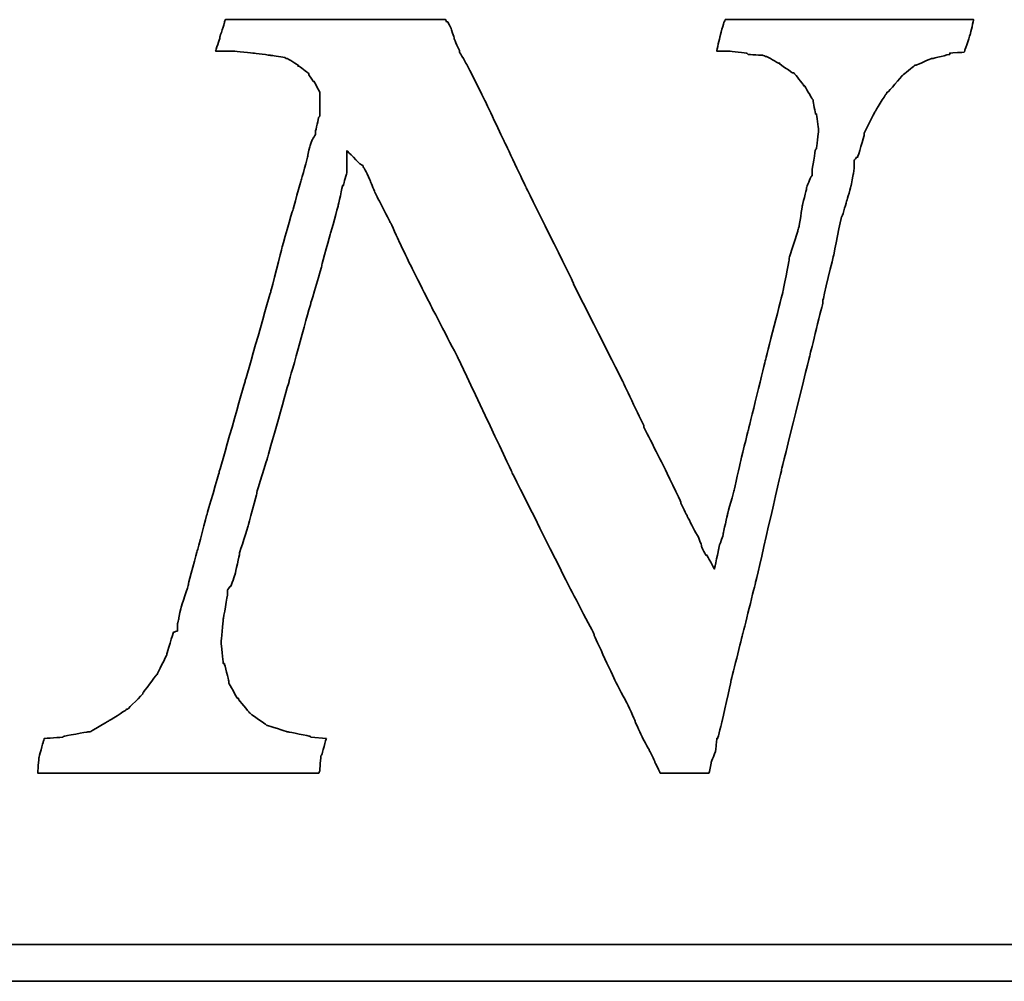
# Model space of a CAD drawing. Header units: millimetres. Extents: x 294 to 528, y 79 to 161.
# Tile 47 of 52: x 478.74 to 480.72, y 103.32 to 105.26. Entities that reach past the tile are written whole.
import ezdxf

# ---------------------------------------------------------------- set-up
doc = ezdxf.new("R2010")
doc.units = ezdxf.units.MM
doc.header["$LTSCALE"] = 0.1
doc.layers.add('DIM', color=4, linetype='CONTINUOUS')
doc.layers.add('layer 1', color=7, linetype='CONTINUOUS')

# ---------------------------------------------------------------- blocks, each defined once
blk = doc.blocks.new('TBI MOTION logo(完整正式版)')
at = {"layer": 'layer 1', "color": 22, "lineweight": 35}
for points, knots in [([(58.92625, -7.91875), (58.92625, -7.91875), (58.58625, -7.89375), (58.58625, -7.89375), (58.58625, -7.89375), (58.58625, -7.89375), (58.56625, -7.87125), (58.56625, -7.87125), (58.56625, -7.87125), (58.56625, -7.87125), (58.08375, -7.77375), (58.08375, -7.77375), (58.08375, -7.77375), (58.08375, -7.77375), (58.06125, -7.77375), (58.06125, -7.77375), (58.06125, -7.77375), (58.06125, -7.77375), (57.62625, -7.63125), (57.62625, -7.63125), (57.62625, -7.63125), (57.62625, -7.63125), (57.60625, -7.63125), (57.60625, -7.63125), (57.60625, -7.63125), (57.60625, -7.63125), (57.58125, -7.60625), (57.58125, -7.60625), (57.58125, -7.60625), (57.58125, -7.60625), (57.26625, -7.38875), (57.26625, -7.38875), (57.26625, -7.38875), (57.26625, -7.38875), (57.24625, -7.36875), (57.24625, -7.36875), (57.24625, -7.36875), (57.24625, -7.36875), (57.22125, -7.34375), (57.22125, -7.34375), (57.22125, -7.34375), (57.22125, -7.34375), (56.98125, -7.05375), (56.98125, -7.05375), (56.98125, -7.05375), (56.98125, -7.05375), (56.98125, -7.02875), (56.98125, -7.02875), (56.98125, -7.02875), (56.98125, -7.02875), (56.95625, -7.02875), (56.95625, -7.02875), (56.95625, -7.02875), (56.95625, -7.02875), (56.76625, -6.69625), (56.76625, -6.69625), (56.76625, -6.69625), (56.76625, -6.69625), (56.76625, -6.67125), (56.76625, -6.67125), (56.76625, -6.67125), (56.76625, -6.67125), (56.76625, -6.64875), (56.76625, -6.64875), (56.76625, -6.64875), (56.76625, -6.64875), (56.67125, -6.26375), (56.67125, -6.26375), (56.67125, -6.26375), (56.67125, -6.26375), (56.64625, -6.26375), (56.64625, -6.26375), (56.64625, -6.26375), (56.64625, -6.26375), (56.64625, -6.23875), (56.64625, -6.23875), (56.64625, -6.23875), (56.64625, -6.23875), (56.59625, -5.80875), (56.59625, -5.80875), (56.59625, -5.80875), (56.59625, -5.80875), (56.59625, -5.78375), (56.59625, -5.78375), (56.59625, -5.78375), (56.59625, -5.78375), (56.64625, -5.30375), (56.64625, -5.30375), (56.64625, -5.30375), (56.64625, -5.30375), (56.64625, -5.27875), (56.64625, -5.27875), (56.64625, -5.27875), (56.64625, -5.27875), (56.74125, -4.72875), (56.74125, -4.72875), (56.74125, -4.72875), (56.74125, -4.72875), (56.74125, -4.67875), (56.74125, -4.67875), (56.74125, -4.67875), (56.74125, -4.67875), (56.74125, -4.63375), (56.74125, -4.63375), (56.74125, -4.63375), (56.74125, -4.63375), (56.79125, -4.55875), (56.79125, -4.55875), (56.79125, -4.55875), (56.79125, -4.55875), (56.81125, -4.55875), (56.81125, -4.55875), (56.81125, -4.55875), (56.81125, -4.55875), (56.91125, -4.27375), (56.91125, -4.27375), (56.91125, -4.27375), (56.91125, -4.27375), (57.00625, -3.83874), (57.00625, -3.83874), (57.00625, -3.83874), (57.00625, -3.83874), (57.00625, -3.81374), (57.00625, -3.81374), (57.00625, -3.81374), (57.00625, -3.81374), (57.19875, -3.21374), (57.19875, -3.21374), (57.19875, -3.21374), (57.19875, -3.21374), (57.38625, -2.49625), (57.38625, -2.49625), (57.38625, -2.49625), (57.38625, -2.49625), (57.38625, -2.47374), (57.38625, -2.47374), (57.38625, -2.47374), (57.38625, -2.47374), (57.62625, -1.70375), (57.62625, -1.70375), (57.62625, -1.70375), (57.62625, -1.70375), (58.10625, 0.00125), (58.10625, 0.00125), (58.10625, 0.00125), (58.10625, 0.00125), (58.58625, 1.72625), (58.58625, 1.72625), (58.58625, 1.72625), (58.58625, 1.72625), (58.82625, 2.54125), (58.82625, 2.54125), (58.82625, 2.54125), (58.82625, 2.54125), (58.82625, 2.56374), (58.82625, 2.56374), (58.82625, 2.56374), (58.82625, 2.56374), (59.02125, 3.26125), (59.02125, 3.26125), (59.02125, 3.26125), (59.02125, 3.26125), (59.18625, 3.86125), (59.18625, 3.86125), (59.18625, 3.86125), (59.18625, 3.86125), (59.28625, 4.31875), (59.28625, 4.31875), (59.28625, 4.31875), (59.28625, 4.31875), (59.30625, 4.31875), (59.30625, 4.31875), (59.30625, 4.31875), (59.30625, 4.31875), (59.30625, 4.34125), (59.30625, 4.34125), (59.30625, 4.34125), (59.30625, 4.34125), (59.38125, 4.60625), (59.38125, 4.60625), (59.38125, 4.60625), (59.38125, 4.60625), (59.38125, 4.65125), (59.38125, 4.65125), (59.38125, 4.65125), (59.38125, 4.65125), (59.38125, 5.08625), (59.38125, 5.08625), (59.38125, 5.08625), (59.38125, 5.08625), (59.66625, 4.79624), (59.66625, 4.79624), (59.66625, 4.79624), (59.66625, 4.79624), (59.74125, 4.75124), (59.74125, 4.75124), (59.74125, 4.75124), (59.74125, 4.75124), (59.74125, 4.72624), (59.74125, 4.72624), (59.74125, 4.72624), (59.74125, 4.72624), (59.76125, 4.70124), (59.76125, 4.70124), (59.76125, 4.70124), (59.76125, 4.70124), (59.81125, 4.60625), (59.81125, 4.60625), (59.81125, 4.60625), (59.81125, 4.60625), (59.90625, 4.41125), (59.90625, 4.41125), (59.90625, 4.41125), (59.90625, 4.41125), (59.90625, 4.39125), (59.90625, 4.39125), (59.90625, 4.39125), (59.90625, 4.39125), (60.00375, 4.15124), (60.00375, 4.15124), (60.00375, 4.15124), (60.00375, 4.15124), (60.14625, 3.88374), (60.14625, 3.88374), (60.14625, 3.88374), (60.14625, 3.88374), (60.34125, 3.50124), (60.34125, 3.50124), (60.34125, 3.50124), (60.34125, 3.50124), (60.53125, 3.09125), (60.53125, 3.09125), (60.53125, 3.09125), (60.53125, 3.09125), (60.74625, 2.63625), (60.74625, 2.63625), (60.74625, 2.63625), (60.74625, 2.63625), (61.25125, 1.63124), (61.25125, 1.63124), (61.25125, 1.63124), (61.25125, 1.63124), (61.85125, 0.47625), (61.85125, 0.47625), (61.85125, 0.47625), (61.85125, 0.47625), (63.02625, -2.01874), (63.02625, -2.01874), (63.02625, -2.01874), (63.02625, -2.01874), (64.27625, -4.51374), (64.27625, -4.51374), (64.27625, -4.51374), (64.27625, -4.51374), (64.85125, -5.61375), (64.85125, -5.61375), (64.85125, -5.61375), (64.85125, -5.61375), (64.85125, -5.64125), (64.85125, -5.64125), (64.85125, -5.64125), (64.85125, -5.64125), (65.32875, -6.67125), (65.32875, -6.67125), (65.32875, -6.67125), (65.32875, -6.67125), (65.57125, -7.12875), (65.57125, -7.12875), (65.57125, -7.12875), (65.57125, -7.12875), (65.76125, -7.53625), (65.76125, -7.53625), (65.76125, -7.53625), (65.76125, -7.53625), (65.76125, -7.55625), (65.76125, -7.55625), (65.76125, -7.55625), (65.76125, -7.55625), (65.90375, -7.87125), (65.90375, -7.87125), (65.90375, -7.87125), (65.90375, -7.87125), (66.07125, -8.18125), (66.07125, -8.18125), (66.07125, -8.18125), (66.07125, -8.18125), (66.19125, -8.42375), (66.19125, -8.42375), (66.19125, -8.42375), (66.19125, -8.42375), (66.19125, -8.44375), (66.19125, -8.44375), (66.19125, -8.44375), (66.19125, -8.44375), (66.29125, -8.63875), (66.29125, -8.63875), (66.29125, -8.63875), (66.29125, -8.63875), (66.31125, -8.68625), (66.31125, -8.68625), (66.31125, -8.68625), (66.31125, -8.68625), (66.38375, -8.68625), (66.38375, -8.68625), (66.38375, -8.68625), (66.38375, -8.68625), (66.84125, -8.68625), (66.84125, -8.68625), (66.84125, -8.68625), (66.84125, -8.68625), (67.29625, -8.68625), (67.29625, -8.68625), (67.29625, -8.68625), (67.29625, -8.68625), (67.36625, -8.68625), (67.36625, -8.68625), (67.36625, -8.68625), (67.36625, -8.68625), (67.39125, -8.68625), (67.39125, -8.68625), (67.39125, -8.68625), (67.39125, -8.68625), (67.44125, -8.46875), (67.44125, -8.46875), (67.44125, -8.46875), (67.44125, -8.46875), (67.44125, -8.44375), (67.44125, -8.44375), (67.44125, -8.44375), (67.44125, -8.44375), (67.53625, -8.20375), (67.53625, -8.20375), (67.53625, -8.20375), (67.53625, -8.20375), (67.56125, -7.94375), (67.56125, -7.94375), (67.56125, -7.94375), (67.56125, -7.94375), (67.56125, -7.91875), (67.56125, -7.91875), (67.56125, -7.91875), (67.56125, -7.91875), (67.58625, -7.91875), (67.58625, -7.91875), (67.58625, -7.91875), (67.58625, -7.91875), (67.68125, -7.53625), (67.68125, -7.53625), (67.68125, -7.53625), (67.68125, -7.53625), (67.87375, -6.67125), (67.87375, -6.67125), (67.87375, -6.67125), (67.87375, -6.67125), (68.13625, -5.61375), (68.13625, -5.61375), (68.13625, -5.61375), (68.13625, -5.61375), (68.42375, -4.46374), (68.42375, -4.46374), (68.42375, -4.46374), (68.42375, -4.46374), (68.99875, -1.96874), (68.99875, -1.96874), (68.99875, -1.96874), (68.99875, -1.96874), (69.62625, 0.57625), (69.62625, 0.57625), (69.62625, 0.57625), (69.62625, 0.57625), (69.91125, 1.72625), (69.91125, 1.72625), (69.91125, 1.72625), (69.91125, 1.72625), (69.91125, 1.77625), (69.91125, 1.77625), (69.91125, 1.77625), (69.91125, 1.77625), (70.15125, 2.78124), (70.15125, 2.78124), (70.15125, 2.78124), (70.15125, 2.78124), (70.32125, 3.62125), (70.32125, 3.62125), (70.32125, 3.62125), (70.32125, 3.62125), (70.34125, 3.64625), (70.34125, 3.64625), (70.34125, 3.64625), (70.34125, 3.64625), (70.44125, 3.98125), (70.44125, 3.98125), (70.44125, 3.98125), (70.44125, 3.98125), (70.53625, 4.31875), (70.53625, 4.31875), (70.53625, 4.31875), (70.53625, 4.31875), (70.58125, 4.55875), (70.58125, 4.55875), (70.58125, 4.55875), (70.58125, 4.55875), (70.60625, 4.72624), (70.60625, 4.72624), (70.60625, 4.72624), (70.60625, 4.72624), (70.60625, 4.79624), (70.60625, 4.79624), (70.60625, 4.79624), (70.60625, 4.79624), (70.60625, 4.87125), (70.60625, 4.87125), (70.60625, 4.87125), (70.60625, 4.87125), (70.65625, 4.94125), (70.65625, 4.94125), (70.65625, 4.94125), (70.65625, 4.94125), (70.68125, 4.94125), (70.68125, 4.94125), (70.68125, 4.94125), (70.68125, 4.94125), (70.82125, 5.42125), (70.82125, 5.42125), (70.82125, 5.42125), (70.82125, 5.42125), (70.82125, 5.44625), (70.82125, 5.44625), (70.82125, 5.44625), (70.82125, 5.44625), (70.82125, 5.47125), (70.82125, 5.47125), (70.82125, 5.47125), (70.82125, 5.47125), (71.06125, 5.94625), (71.06125, 5.94625), (71.06125, 5.94625), (71.06125, 5.94625), (71.30125, 6.33124), (71.30125, 6.33124), (71.30125, 6.33124), (71.30125, 6.33124), (71.32625, 6.35625), (71.32625, 6.35625), (71.32625, 6.35625), (71.32625, 6.35625), (71.32625, 6.38124), (71.32625, 6.38124), (71.32625, 6.38124), (71.32625, 6.38124), (71.35125, 6.38124), (71.35125, 6.38124), (71.35125, 6.38124), (71.35125, 6.38124), (71.66125, 6.74125), (71.66125, 6.74125), (71.66125, 6.74125), (71.66125, 6.74125), (71.68625, 6.76625), (71.68625, 6.76625), (71.68625, 6.76625), (71.68625, 6.76625), (71.92625, 6.95624), (71.92625, 6.95624), (71.92625, 6.95624), (71.92625, 6.95624), (71.95125, 6.98125), (71.95125, 6.98125), (71.95125, 6.98125), (71.95125, 6.98125), (71.97625, 6.98125), (71.97625, 6.98125), (71.97625, 6.98125), (71.97625, 6.98125), (72.31125, 7.12624), (72.31125, 7.12624), (72.31125, 7.12624), (72.31125, 7.12624), (72.33375, 7.12624), (72.33375, 7.12624), (72.33375, 7.12624), (72.33375, 7.12624), (72.71625, 7.21875), (72.71625, 7.21875), (72.71625, 7.21875), (72.71625, 7.21875), (72.71625, 7.24624), (72.71625, 7.24624), (72.71625, 7.24624), (72.71625, 7.24624), (72.74125, 7.24624), (72.74125, 7.24624), (72.74125, 7.24624), (72.74125, 7.24624), (73.03124, 7.26624), (73.03124, 7.26624), (73.03124, 7.26624), (73.03124, 7.26624), (73.05375, 7.29125), (73.05375, 7.29125), (73.05375, 7.29125), (73.05375, 7.29125), (73.05375, 7.31625), (73.05375, 7.31625), (73.05375, 7.31625), (73.05375, 7.31625), (73.17625, 7.67625), (73.17625, 7.67625), (73.17625, 7.67625), (73.17625, 7.67625), (73.24625, 7.98625), (73.24625, 7.98625), (73.24625, 7.98625), (73.24625, 7.98625), (73.19625, 7.98625), (73.19625, 7.98625), (73.19625, 7.98625), (73.19625, 7.98625), (72.93625, 7.98625), (72.93625, 7.98625), (72.93625, 7.98625), (72.93625, 7.98625), (72.55125, 7.98625), (72.55125, 7.98625), (72.55125, 7.98625), (72.55125, 7.98625), (72.09625, 7.98625), (72.09625, 7.98625), (72.09625, 7.98625), (72.09625, 7.98625), (71.64125, 7.98625), (71.64125, 7.98625), (71.64125, 7.98625), (71.64125, 7.98625), (70.53625, 7.98625), (70.53625, 7.98625), (70.53625, 7.98625), (70.53625, 7.98625), (69.47875, 7.98625), (69.47875, 7.98625), (69.47875, 7.98625), (69.47875, 7.98625), (68.95125, 7.98625), (68.95125, 7.98625), (68.95125, 7.98625), (68.95125, 7.98625), (68.52125, 7.98625), (68.52125, 7.98625), (68.52125, 7.98625), (68.52125, 7.98625), (68.13625, 7.98625), (68.13625, 7.98625), (68.13625, 7.98625), (68.13625, 7.98625), (67.87375, 7.98625), (67.87375, 7.98625), (67.87375, 7.98625), (67.87375, 7.98625), (67.75125, 7.98625), (67.75125, 7.98625), (67.75125, 7.98625), (67.75125, 7.98625), (67.72625, 7.94125), (67.72625, 7.94125), (67.72625, 7.94125), (67.72625, 7.94125), (67.63125, 7.60625), (67.63125, 7.60625), (67.63125, 7.60625), (67.63125, 7.60625), (67.56125, 7.29125), (67.56125, 7.29125), (67.56125, 7.29125), (67.56125, 7.29125), (67.72625, 7.29125), (67.72625, 7.29125), (67.72625, 7.29125), (67.72625, 7.29125), (67.82625, 7.29125), (67.82625, 7.29125), (67.82625, 7.29125), (67.82625, 7.29125), (67.84625, 7.29125), (67.84625, 7.29125), (67.84625, 7.29125), (67.84625, 7.29125), (68.23125, 7.24624), (68.23125, 7.24624), (68.23125, 7.24624), (68.23125, 7.24624), (68.25875, 7.21875), (68.25875, 7.21875), (68.25875, 7.21875), (68.25875, 7.21875), (68.59125, 7.19624), (68.59125, 7.19624), (68.59125, 7.19624), (68.59125, 7.19624), (68.64125, 7.17125), (68.64125, 7.17125), (68.64125, 7.17125), (68.64125, 7.17125), (68.66625, 7.17125), (68.66625, 7.17125), (68.66625, 7.17125), (68.66625, 7.17125), (68.92625, 7.02624), (68.92625, 7.02624), (68.92625, 7.02624), (68.92625, 7.02624), (68.95125, 7.02624), (68.95125, 7.02624), (68.95125, 7.02624), (68.95125, 7.02624), (68.95125, 7.00624), (68.95125, 7.00624), (68.95125, 7.00624), (68.95125, 7.00624), (69.23875, 6.81125), (69.23875, 6.81125), (69.23875, 6.81125), (69.23875, 6.81125), (69.26625, 6.81125), (69.26625, 6.81125), (69.26625, 6.81125), (69.26625, 6.81125), (69.28625, 6.78625), (69.28625, 6.78625), (69.28625, 6.78625), (69.28625, 6.78625), (69.47875, 6.54875), (69.47875, 6.54875), (69.47875, 6.54875), (69.47875, 6.54875), (69.47875, 6.52375), (69.47875, 6.52375), (69.47875, 6.52375), (69.47875, 6.52375), (69.50625, 6.52375), (69.50625, 6.52375), (69.50625, 6.52375), (69.50625, 6.52375), (69.67125, 6.23625), (69.67125, 6.23625), (69.67125, 6.23625), (69.67125, 6.23625), (69.69375, 6.21125), (69.69375, 6.21125), (69.69375, 6.21125), (69.69375, 6.21125), (69.69375, 6.18625), (69.69375, 6.18625), (69.69375, 6.18625), (69.69375, 6.18625), (69.74625, 5.89875), (69.74625, 5.89875), (69.74625, 5.89875), (69.74625, 5.89875), (69.76625, 5.89875), (69.76625, 5.89875), (69.76625, 5.89875), (69.76625, 5.89875), (69.81375, 5.56625), (69.81375, 5.56625), (69.81375, 5.56625), (69.81375, 5.56625), (69.81375, 5.54125), (69.81375, 5.54125), (69.81375, 5.54125), (69.81375, 5.54125), (69.81375, 5.51625), (69.81375, 5.51625), (69.81375, 5.51625), (69.81375, 5.51625), (69.76625, 5.13125), (69.76625, 5.13125), (69.76625, 5.13125), (69.76625, 5.13125), (69.74625, 5.10874), (69.74625, 5.10874), (69.74625, 5.10874), (69.74625, 5.10874), (69.67125, 4.65125), (69.67125, 4.65125), (69.67125, 4.65125), (69.67125, 4.65125), (69.67125, 4.55875), (69.67125, 4.55875), (69.67125, 4.55875), (69.67125, 4.55875), (69.67125, 4.53125), (69.67125, 4.53125), (69.67125, 4.53125), (69.67125, 4.53125), (69.64625, 4.50874), (69.64625, 4.50874), (69.64625, 4.50874), (69.64625, 4.50874), (69.55125, 4.27125), (69.55125, 4.27125), (69.55125, 4.27125), (69.55125, 4.27125), (69.55125, 4.24625), (69.55125, 4.24625), (69.55125, 4.24625), (69.55125, 4.24625), (69.45375, 3.86125), (69.45375, 3.86125), (69.45375, 3.86125), (69.45375, 3.86125), (69.38625, 3.40624), (69.38625, 3.40624), (69.38625, 3.40624), (69.38625, 3.40624), (69.35875, 3.33125), (69.35875, 3.33125), (69.35875, 3.33125), (69.35875, 3.33125), (69.35875, 3.30875), (69.35875, 3.30875), (69.35875, 3.30875), (69.35875, 3.30875), (69.16625, 2.71125), (69.16625, 2.71125), (69.16625, 2.71125), (69.16625, 2.71125), (69.16625, 2.66375), (69.16625, 2.66375), (69.16625, 2.66375), (69.16625, 2.66375), (69.02625, 1.96374), (69.02625, 1.96374), (69.02625, 1.96374), (69.02625, 1.96374), (68.64125, 0.45624), (68.64125, 0.45624), (68.64125, 0.45624), (68.64125, 0.45624), (68.25875, -1.10625), (68.25875, -1.10625), (68.25875, -1.10625), (68.25875, -1.10625), (68.08625, -1.80125), (68.08625, -1.80125), (68.08625, -1.80125), (68.08625, -1.80125), (67.94625, -2.42625), (67.94625, -2.42625), (67.94625, -2.42625), (67.94625, -2.42625), (67.80125, -2.95375), (67.80125, -2.95375), (67.80125, -2.95375), (67.80125, -2.95375), (67.70625, -3.38375), (67.70625, -3.38375), (67.70625, -3.38375), (67.70625, -3.38375), (67.70625, -3.40875), (67.70625, -3.40875), (67.70625, -3.40875), (67.70625, -3.40875), (67.63125, -3.62375), (67.63125, -3.62375), (67.63125, -3.62375), (67.63125, -3.62375), (67.60625, -3.72125), (67.60625, -3.72125), (67.60625, -3.72125), (67.60625, -3.72125), (67.51125, -4.17375), (67.51125, -4.17375), (67.51125, -4.17375), (67.51125, -4.17375), (67.34625, -3.86374), (67.34625, -3.86374), (67.34625, -3.86374), (67.34625, -3.86374), (67.32125, -3.86374), (67.32125, -3.86374), (67.32125, -3.86374), (67.32125, -3.86374), (67.27125, -3.76874), (67.27125, -3.76874), (67.27125, -3.76874), (67.27125, -3.76874), (67.22625, -3.67374), (67.22625, -3.67374), (67.22625, -3.67374), (67.22625, -3.67374), (67.22625, -3.64875), (67.22625, -3.64875), (67.22625, -3.64875), (67.22625, -3.64875), (67.15125, -3.45375), (67.15125, -3.45375), (67.15125, -3.45375), (67.15125, -3.45375), (67.05625, -3.28875), (67.05625, -3.28875), (67.05625, -3.28875), (67.05625, -3.28875), (66.91125, -3.00125), (66.91125, -3.00125), (66.91125, -3.00125), (66.91125, -3.00125), (66.77125, -2.71375), (66.77125, -2.71375), (66.77125, -2.71375), (66.77125, -2.71375), (66.77125, -2.68875), (66.77125, -2.68875), (66.77125, -2.68875), (66.77125, -2.68875), (66.41125, -1.94374), (66.41125, -1.94374), (66.41125, -1.94374), (66.41125, -1.94374), (65.95125, -1.03375), (65.95125, -1.03375), (65.95125, -1.03375), (65.95125, -1.03375), (65.95125, -1.00875), (65.95125, -1.00875), (65.95125, -1.00875), (65.95125, -1.00875), (65.49625, -0.04874), (65.49625, -0.04874), (65.49625, -0.04874), (65.49625, -0.04874), (64.39375, 2.13624), (64.39375, 2.13624), (64.39375, 2.13624), (64.39375, 2.13624), (64.39375, 2.15624), (64.39375, 2.15624), (64.39375, 2.15624), (64.39375, 2.15624), (63.33625, 4.29125), (63.33625, 4.29125), (63.33625, 4.29125), (63.33625, 4.29125), (62.85625, 5.30125), (62.85625, 5.30125), (62.85625, 5.30125), (62.85625, 5.30125), (62.42625, 6.21125), (62.42625, 6.21125), (62.42625, 6.21125), (62.42625, 6.21125), (62.04125, 6.98125), (62.04125, 6.98125), (62.04125, 6.98125), (62.04125, 6.98125), (61.87375, 7.26624), (61.87375, 7.26624), (61.87375, 7.26624), (61.87375, 7.26624), (61.87375, 7.29125), (61.87375, 7.29125), (61.87375, 7.29125), (61.87375, 7.29125), (61.75625, 7.55625), (61.75625, 7.55625), (61.75625, 7.55625), (61.75625, 7.55625), (61.75625, 7.58124), (61.75625, 7.58124), (61.75625, 7.58124), (61.75625, 7.58124), (61.68375, 7.79375), (61.68375, 7.79375), (61.68375, 7.79375), (61.68375, 7.79375), (61.61125, 7.94125), (61.61125, 7.94125), (61.61125, 7.94125), (61.61125, 7.94125), (61.58625, 7.94125), (61.58625, 7.94125), (61.58625, 7.94125), (61.58625, 7.94125), (61.56375, 7.98625), (61.56375, 7.98625), (61.56375, 7.98625), (61.56375, 7.98625), (61.41875, 7.98625), (61.41875, 7.98625), (61.41875, 7.98625), (61.41875, 7.98625), (61.18125, 7.98625), (61.18125, 7.98625), (61.18125, 7.98625), (61.18125, 7.98625), (60.84125, 7.98625), (60.84125, 7.98625), (60.84125, 7.98625), (60.84125, 7.98625), (60.02625, 7.98625), (60.02625, 7.98625), (60.02625, 7.98625), (60.02625, 7.98625), (59.11625, 7.98625), (59.11625, 7.98625), (59.11625, 7.98625), (59.11625, 7.98625), (58.15625, 7.98625), (58.15625, 7.98625), (58.15625, 7.98625), (58.15625, 7.98625), (57.34125, 7.98625), (57.34125, 7.98625), (57.34125, 7.98625), (57.34125, 7.98625), (57.00625, 7.98625), (57.00625, 7.98625), (57.00625, 7.98625), (57.00625, 7.98625), (56.76625, 7.98625), (56.76625, 7.98625), (56.76625, 7.98625), (56.76625, 7.98625), (56.69125, 7.98625), (56.69125, 7.98625), (56.69125, 7.98625), (56.69125, 7.98625), (56.67125, 7.94125), (56.67125, 7.94125), (56.67125, 7.94125), (56.67125, 7.94125), (56.67125, 7.91625), (56.67125, 7.91625), (56.67125, 7.91625), (56.67125, 7.91625), (56.57125, 7.60625), (56.57125, 7.60625), (56.57125, 7.60625), (56.57125, 7.60625), (56.57125, 7.58124), (56.57125, 7.58124), (56.57125, 7.58124), (56.57125, 7.58124), (56.47625, 7.29125), (56.47625, 7.29125), (56.47625, 7.29125), (56.47625, 7.29125), (56.57125, 7.29125), (56.57125, 7.29125), (56.57125, 7.29125), (56.57125, 7.29125), (56.76625, 7.29125), (56.76625, 7.29125), (56.76625, 7.29125), (56.76625, 7.29125), (56.86125, 7.29125), (56.86125, 7.29125), (56.86125, 7.29125), (56.86125, 7.29125), (56.88625, 7.29125), (56.88625, 7.29125), (56.88625, 7.29125), (56.88625, 7.29125), (57.31625, 7.24624), (57.31625, 7.24624), (57.31625, 7.24624), (57.31625, 7.24624), (57.70125, 7.19624), (57.70125, 7.19624), (57.70125, 7.19624), (57.70125, 7.19624), (57.72625, 7.19624), (57.72625, 7.19624), (57.72625, 7.19624), (57.72625, 7.19624), (58.01125, 7.14624), (58.01125, 7.14624), (58.01125, 7.14624), (58.01125, 7.14624), (58.03625, 7.12624), (58.03625, 7.12624), (58.03625, 7.12624), (58.03625, 7.12624), (58.06125, 7.12624), (58.06125, 7.12624), (58.06125, 7.12624), (58.06125, 7.12624), (58.30125, 6.98125), (58.30125, 6.98125), (58.30125, 6.98125), (58.30125, 6.98125), (58.30125, 6.95624), (58.30125, 6.95624), (58.30125, 6.95624), (58.30125, 6.95624), (58.32375, 6.95624), (58.32375, 6.95624), (58.32375, 6.95624), (58.32375, 6.95624), (58.51625, 6.81125), (58.51625, 6.81125), (58.51625, 6.81125), (58.51625, 6.81125), (58.54125, 6.78625), (58.54125, 6.78625), (58.54125, 6.78625), (58.54125, 6.78625), (58.54125, 6.76625), (58.54125, 6.76625), (58.54125, 6.76625), (58.54125, 6.76625), (58.63625, 6.62124), (58.63625, 6.62124), (58.63625, 6.62124), (58.63625, 6.62124), (58.65875, 6.62124), (58.65875, 6.62124), (58.65875, 6.62124), (58.65875, 6.62124), (58.75625, 6.42625), (58.75625, 6.42625), (58.75625, 6.42625), (58.75625, 6.42625), (58.77875, 6.38124), (58.77875, 6.38124), (58.77875, 6.38124), (58.77875, 6.38124), (58.77875, 6.33124), (58.77875, 6.33124), (58.77875, 6.33124), (58.77875, 6.33124), (58.77875, 6.09125), (58.77875, 6.09125), (58.77875, 6.09125), (58.77875, 6.09125), (58.77875, 5.85125), (58.77875, 5.85125), (58.77875, 5.85125), (58.77875, 5.85125), (58.75625, 5.82625), (58.75625, 5.82625), (58.75625, 5.82625), (58.75625, 5.82625), (58.68625, 5.51625), (58.68625, 5.51625), (58.68625, 5.51625), (58.68625, 5.51625), (58.68625, 5.47125), (58.68625, 5.47125), (58.68625, 5.47125), (58.68625, 5.47125), (58.68625, 5.44625), (58.68625, 5.44625), (58.68625, 5.44625), (58.68625, 5.44625), (58.65875, 5.39625), (58.65875, 5.39625), (58.65875, 5.39625), (58.65875, 5.39625), (58.61125, 5.32624), (58.61125, 5.32624), (58.61125, 5.32624), (58.61125, 5.32624), (58.56625, 5.20375), (58.56625, 5.20375), (58.56625, 5.20375), (58.56625, 5.20375), (58.51625, 4.99125), (58.51625, 4.99125), (58.51625, 4.99125), (58.51625, 4.99125), (58.51625, 4.96625), (58.51625, 4.96625), (58.51625, 4.96625), (58.51625, 4.96625), (58.37125, 4.43625), (58.37125, 4.43625), (58.37125, 4.43625), (58.37125, 4.43625), (58.18125, 3.76625), (58.18125, 3.76625), (58.18125, 3.76625), (58.18125, 3.76625), (57.94125, 2.92624), (57.94125, 2.92624), (57.94125, 2.92624), (57.94125, 2.92624), (57.70125, 1.98874), (57.70125, 1.98874), (57.70125, 1.98874), (57.70125, 1.98874), (57.12625, -0.02374), (57.12625, -0.02374), (57.12625, -0.02374), (57.12625, -0.02374), (56.55125, -2.03875), (56.55125, -2.03875), (56.55125, -2.03875), (56.55125, -2.03875), (56.28625, -2.95375), (56.28625, -2.95375), (56.28625, -2.95375), (56.28625, -2.95375), (56.07125, -3.76874), (56.07125, -3.76874), (56.07125, -3.76874), (56.07125, -3.76874), (55.87625, -4.48874), (55.87625, -4.48874), (55.87625, -4.48874), (55.87625, -4.48874), (55.87625, -4.51374), (55.87625, -4.51374), (55.87625, -4.51374), (55.87625, -4.51374), (55.71125, -5.01625), (55.71125, -5.01625), (55.71125, -5.01625), (55.71125, -5.01625), (55.66125, -5.25375), (55.66125, -5.25375), (55.66125, -5.25375), (55.66125, -5.25375), (55.66125, -5.27875), (55.66125, -5.27875), (55.66125, -5.27875), (55.66125, -5.27875), (55.63625, -5.37375), (55.63625, -5.37375), (55.63625, -5.37375), (55.63625, -5.37375), (55.63625, -5.42375), (55.63625, -5.42375), (55.63625, -5.42375), (55.63625, -5.42375), (55.63625, -5.54125), (55.63625, -5.54125), (55.63625, -5.54125), (55.63625, -5.54125), (55.54125, -5.56875), (55.54125, -5.56875), (55.54125, -5.56875), (55.54125, -5.56875), (55.39625, -6.04875), (55.39625, -6.04875), (55.39625, -6.04875), (55.39625, -6.04875), (55.39625, -6.06875), (55.39625, -6.06875), (55.39625, -6.06875), (55.39625, -6.06875), (55.18125, -6.50375), (55.18125, -6.50375), (55.18125, -6.50375), (55.18125, -6.50375), (55.15625, -6.52875), (55.15625, -6.52875), (55.15625, -6.52875), (55.15625, -6.52875), (54.86875, -6.91125), (54.86875, -6.91125), (54.86875, -6.91125), (54.86875, -6.91125), (54.86875, -6.93375), (54.86875, -6.93375), (54.86875, -6.93375), (54.86875, -6.93375), (54.53125, -7.26875), (54.53125, -7.26875), (54.53125, -7.26875), (54.53125, -7.26875), (54.51125, -7.26875), (54.51125, -7.26875), (54.51125, -7.26875), (54.51125, -7.26875), (54.48625, -7.29625), (54.48625, -7.29625), (54.48625, -7.29625), (54.48625, -7.29625), (54.10375, -7.53625), (54.10375, -7.53625), (54.10375, -7.53625), (54.10375, -7.53625), (53.69625, -7.77375), (53.69625, -7.77375), (53.69625, -7.77375), (53.69625, -7.77375), (53.67125, -7.77375), (53.67125, -7.77375), (53.67125, -7.77375), (53.67125, -7.77375), (53.64625, -7.77375), (53.64625, -7.77375), (53.64625, -7.77375), (53.64625, -7.77375), (53.11625, -7.87125), (53.11625, -7.87125), (53.11625, -7.87125), (53.11625, -7.87125), (53.09625, -7.89375), (53.09625, -7.89375), (53.09625, -7.89375), (53.09625, -7.89375), (52.68625, -7.91875), (52.68625, -7.91875), (52.68625, -7.91875), (52.68625, -7.91875), (52.66125, -7.99125), (52.66125, -7.99125), (52.66125, -7.99125), (52.66125, -7.99125), (52.56625, -8.34875), (52.56625, -8.34875), (52.56625, -8.34875), (52.56625, -8.34875), (52.54125, -8.68625), (52.54125, -8.68625), (52.54125, -8.68625), (52.54125, -8.68625), (52.58875, -8.68625), (52.58875, -8.68625), (52.58875, -8.68625), (52.58875, -8.68625), (52.87625, -8.68625), (52.87625, -8.68625), (52.87625, -8.68625), (52.87625, -8.68625), (53.33625, -8.68625), (53.33625, -8.68625), (53.33625, -8.68625), (53.33625, -8.68625), (53.79125, -8.68625), (53.79125, -8.68625), (53.79125, -8.68625), (53.79125, -8.68625), (54.36625, -8.68625), (54.36625, -8.68625), (54.36625, -8.68625), (54.36625, -8.68625), (55.59125, -8.68625), (55.59125, -8.68625), (55.59125, -8.68625), (55.59125, -8.68625), (56.76625, -8.68625), (56.76625, -8.68625), (56.76625, -8.68625), (56.76625, -8.68625), (57.34125, -8.68625), (57.34125, -8.68625), (57.34125, -8.68625), (57.34125, -8.68625), (57.82125, -8.68625), (57.82125, -8.68625), (57.82125, -8.68625), (57.82125, -8.68625), (58.25125, -8.68625), (58.25125, -8.68625), (58.25125, -8.68625), (58.25125, -8.68625), (58.58625, -8.68625), (58.58625, -8.68625), (58.58625, -8.68625), (58.58625, -8.68625), (58.75625, -8.68625), (58.75625, -8.68625), (58.75625, -8.68625), (58.75625, -8.68625), (58.77875, -8.63875), (58.77875, -8.63875), (58.77875, -8.63875), (58.77875, -8.63875), (58.80625, -8.30375), (58.80625, -8.30375), (58.80625, -8.30375), (58.80625, -8.30375), (58.82625, -8.27875), (58.82625, -8.27875), (58.82625, -8.27875), (58.82625, -8.27875), (58.92625, -7.91875), (58.92625, -7.91875)], [0, 0, 0, 0, 0.003125, 0.003125, 0.003125, 0.00312501, 0.00625, 0.00625, 0.00625, 0.00625001, 0.009375, 0.009375, 0.009375, 0.00937501, 0.0125, 0.0125, 0.0125, 0.01250001, 0.015625, 0.015625, 0.015625, 0.01562501, 0.01875, 0.01875, 0.01875, 0.01875001, 0.021875, 0.021875, 0.021875, 0.02187501, 0.025, 0.025, 0.025, 0.02500001, 0.028125, 0.028125, 0.028125, 0.02812501, 0.03125, 0.03125, 0.03125, 0.03125001, 0.034375, 0.034375, 0.034375, 0.03437501, 0.0375, 0.0375, 0.0375, 0.03750001, 0.040625, 0.040625, 0.040625, 0.04062501, 0.04375, 0.04375, 0.04375, 0.04375001, 0.046875, 0.046875, 0.046875, 0.04687501, 0.05, 0.05, 0.05, 0.05000001, 0.053125, 0.053125, 0.053125, 0.05312501, 0.05625, 0.05625, 0.05625, 0.05625001, 0.059375, 0.059375, 0.059375, 0.05937501, 0.0625, 0.0625, 0.0625, 0.06250001, 0.065625, 0.065625, 0.065625, 0.06562501, 0.06875, 0.06875, 0.06875, 0.06875001, 0.071875, 0.071875, 0.071875, 0.07187501, 0.075, 0.075, 0.075, 0.07500001, 0.078125, 0.078125, 0.078125, 0.07812501, 0.08125, 0.08125, 0.08125, 0.08125001, 0.084375, 0.084375, 0.084375, 0.08437501, 0.0875, 0.0875, 0.0875, 0.08750001, 0.090625, 0.090625, 0.090625, 0.09062501, 0.09375, 0.09375, 0.09375, 0.09375001, 0.096875, 0.096875, 0.096875, 0.09687501, 0.1, 0.1, 0.1, 0.10000001, 0.103125, 0.103125, 0.103125, 0.10312501, 0.10625, 0.10625, 0.10625, 0.10625001, 0.109375, 0.109375, 0.109375, 0.10937501, 0.1125, 0.1125, 0.1125, 0.11250001, 0.115625, 0.115625, 0.115625, 0.11562501, 0.11875, 0.11875, 0.11875, 0.11875001, 0.121875, 0.121875, 0.121875, 0.12187501, 0.125, 0.125, 0.125, 0.12500001, 0.128125, 0.128125, 0.128125, 0.12812501, 0.13125, 0.13125, 0.13125, 0.13125001, 0.134375, 0.134375, 0.134375, 0.13437501, 0.1375, 0.1375, 0.1375, 0.13750001, 0.140625, 0.140625, 0.140625, 0.14062501, 0.14375, 0.14375, 0.14375, 0.14375001, 0.146875, 0.146875, 0.146875, 0.14687501, 0.15, 0.15, 0.15, 0.15000001, 0.153125, 0.153125, 0.153125, 0.15312501, 0.15625, 0.15625, 0.15625, 0.15625001, 0.159375, 0.159375, 0.159375, 0.15937501, 0.1625, 0.1625, 0.1625, 0.16250001, 0.165625, 0.165625, 0.165625, 0.16562501, 0.16875, 0.16875, 0.16875, 0.16875001, 0.171875, 0.171875, 0.171875, 0.17187501, 0.175, 0.175, 0.175, 0.17500001, 0.178125, 0.178125, 0.178125, 0.17812501, 0.18125, 0.18125, 0.18125, 0.18125001, 0.184375, 0.184375, 0.184375, 0.18437501, 0.1875, 0.1875, 0.1875, 0.18750001, 0.190625, 0.190625, 0.190625, 0.19062501, 0.19375, 0.19375, 0.19375, 0.19375001, 0.196875, 0.196875, 0.196875, 0.19687501, 0.2, 0.2, 0.2, 0.20000001, 0.203125, 0.203125, 0.203125, 0.20312501, 0.20625, 0.20625, 0.20625, 0.20625001, 0.209375, 0.209375, 0.209375, 0.20937501, 0.2125, 0.2125, 0.2125, 0.21250001, 0.215625, 0.215625, 0.215625, 0.21562501, 0.21875, 0.21875, 0.21875, 0.21875001, 0.221875, 0.221875, 0.221875, 0.22187501, 0.225, 0.225, 0.225, 0.22500001, 0.228125, 0.228125, 0.228125, 0.22812501, 0.23125, 0.23125, 0.23125, 0.23125001, 0.234375, 0.234375, 0.234375, 0.23437501, 0.2375, 0.2375, 0.2375, 0.23750001, 0.240625, 0.240625, 0.240625, 0.24062501, 0.24375, 0.24375, 0.24375, 0.24375001, 0.246875, 0.246875, 0.246875, 0.24687501, 0.25, 0.25, 0.25, 0.25000001, 0.253125, 0.253125, 0.253125, 0.25312501, 0.25625, 0.25625, 0.25625, 0.25625001, 0.259375, 0.259375, 0.259375, 0.25937501, 0.2625, 0.2625, 0.2625, 0.26250001, 0.265625, 0.265625, 0.265625, 0.26562501, 0.26875, 0.26875, 0.26875, 0.26875001, 0.271875, 0.271875, 0.271875, 0.27187501, 0.275, 0.275, 0.275, 0.27500001, 0.278125, 0.278125, 0.278125, 0.27812501, 0.28125, 0.28125, 0.28125, 0.28125001, 0.284375, 0.284375, 0.284375, 0.28437501, 0.2875, 0.2875, 0.2875, 0.28750001, 0.290625, 0.290625, 0.290625, 0.29062501, 0.29375, 0.29375, 0.29375, 0.29375001, 0.296875, 0.296875, 0.296875, 0.29687501, 0.3, 0.3, 0.3, 0.30000001, 0.303125, 0.303125, 0.303125, 0.30312501, 0.30625, 0.30625, 0.30625, 0.30625001, 0.309375, 0.309375, 0.309375, 0.30937501, 0.3125, 0.3125, 0.3125, 0.31250001, 0.315625, 0.315625, 0.315625, 0.31562501, 0.31875, 0.31875, 0.31875, 0.31875001, 0.321875, 0.321875, 0.321875, 0.32187501, 0.325, 0.325, 0.325, 0.32500001, 0.328125, 0.328125, 0.328125, 0.32812501, 0.33125, 0.33125, 0.33125, 0.33125001, 0.334375, 0.334375, 0.334375, 0.33437501, 0.3375, 0.3375, 0.3375, 0.33750001, 0.340625, 0.340625, 0.340625, 0.34062501, 0.34375, 0.34375, 0.34375, 0.34375001, 0.346875, 0.346875, 0.346875, 0.34687501, 0.35, 0.35, 0.35, 0.35000001, 0.353125, 0.353125, 0.353125, 0.35312501, 0.35625, 0.35625, 0.35625, 0.35625001, 0.359375, 0.359375, 0.359375, 0.35937501, 0.3625, 0.3625, 0.3625, 0.36250001, 0.365625, 0.365625, 0.365625, 0.36562501, 0.36875, 0.36875, 0.36875, 0.36875001, 0.371875, 0.371875, 0.371875, 0.37187501, 0.375, 0.375, 0.375, 0.37500001, 0.378125, 0.378125, 0.378125, 0.37812501, 0.38125, 0.38125, 0.38125, 0.38125001, 0.384375, 0.384375, 0.384375, 0.38437501, 0.3875, 0.3875, 0.3875, 0.38750001, 0.390625, 0.390625, 0.390625, 0.39062501, 0.39375, 0.39375, 0.39375, 0.39375001, 0.396875, 0.396875, 0.396875, 0.39687501, 0.4, 0.4, 0.4, 0.40000001, 0.403125, 0.403125, 0.403125, 0.40312501, 0.40625, 0.40625, 0.40625, 0.40625001, 0.409375, 0.409375, 0.409375, 0.40937501, 0.4125, 0.4125, 0.4125, 0.41250001, 0.415625, 0.415625, 0.415625, 0.41562501, 0.41875, 0.41875, 0.41875, 0.41875001, 0.421875, 0.421875, 0.421875, 0.42187501, 0.425, 0.425, 0.425, 0.42500001, 0.428125, 0.428125, 0.428125, 0.42812501, 0.43125, 0.43125, 0.43125, 0.43125001, 0.434375, 0.434375, 0.434375, 0.43437501, 0.4375, 0.4375, 0.4375, 0.43750001, 0.440625, 0.440625, 0.440625, 0.44062501, 0.44375, 0.44375, 0.44375, 0.44375001, 0.446875, 0.446875, 0.446875, 0.44687501, 0.45, 0.45, 0.45, 0.45000001, 0.453125, 0.453125, 0.453125, 0.45312501, 0.45625, 0.45625, 0.45625, 0.45625001, 0.459375, 0.459375, 0.459375, 0.45937501, 0.4625, 0.4625, 0.4625, 0.46250001, 0.465625, 0.465625, 0.465625, 0.46562501, 0.46875, 0.46875, 0.46875, 0.46875001, 0.471875, 0.471875, 0.471875, 0.47187501, 0.475, 0.475, 0.475, 0.47500001, 0.478125, 0.478125, 0.478125, 0.47812501, 0.48125, 0.48125, 0.48125, 0.48125001, 0.484375, 0.484375, 0.484375, 0.48437501, 0.4875, 0.4875, 0.4875, 0.48750001, 0.490625, 0.490625, 0.490625, 0.49062501, 0.49375, 0.49375, 0.49375, 0.49375001, 0.496875, 0.496875, 0.496875, 0.49687501, 0.5, 0.5, 0.5, 0.50000001, 0.503125, 0.503125, 0.503125, 0.50312501, 0.50625, 0.50625, 0.50625, 0.50625001, 0.509375, 0.509375, 0.509375, 0.50937501, 0.5125, 0.5125, 0.5125, 0.51250001, 0.515625, 0.515625, 0.515625, 0.51562501, 0.51875, 0.51875, 0.51875, 0.51875001, 0.521875, 0.521875, 0.521875, 0.52187501, 0.525, 0.525, 0.525, 0.52500001, 0.528125, 0.528125, 0.528125, 0.52812501, 0.53125, 0.53125, 0.53125, 0.53125001, 0.534375, 0.534375, 0.534375, 0.53437501, 0.5375, 0.5375, 0.5375, 0.53750001, 0.540625, 0.540625, 0.540625, 0.54062501, 0.54375, 0.54375, 0.54375, 0.54375001, 0.546875, 0.546875, 0.546875, 0.54687501, 0.55, 0.55, 0.55, 0.55000001, 0.553125, 0.553125, 0.553125, 0.55312501, 0.55625, 0.55625, 0.55625, 0.55625001, 0.559375, 0.559375, 0.559375, 0.55937501, 0.5625, 0.5625, 0.5625, 0.56250001, 0.565625, 0.565625, 0.565625, 0.56562501, 0.56875, 0.56875, 0.56875, 0.56875001, 0.571875, 0.571875, 0.571875, 0.57187501, 0.575, 0.575, 0.575, 0.57500001, 0.578125, 0.578125, 0.578125, 0.57812501, 0.58125, 0.58125, 0.58125, 0.58125001, 0.584375, 0.584375, 0.584375, 0.58437501, 0.5875, 0.5875, 0.5875, 0.58750001, 0.590625, 0.590625, 0.590625, 0.59062501, 0.59375, 0.59375, 0.59375, 0.59375001, 0.596875, 0.596875, 0.596875, 0.59687501, 0.6, 0.6, 0.6, 0.60000001, 0.603125, 0.603125, 0.603125, 0.60312501, 0.60625, 0.60625, 0.60625, 0.60625001, 0.609375, 0.609375, 0.609375, 0.60937501, 0.6125, 0.6125, 0.6125, 0.61250001, 0.615625, 0.615625, 0.615625, 0.61562501, 0.61875, 0.61875, 0.61875, 0.61875001, 0.621875, 0.621875, 0.621875, 0.62187501, 0.625, 0.625, 0.625, 0.62500001, 0.628125, 0.628125, 0.628125, 0.62812501, 0.63125, 0.63125, 0.63125, 0.63125001, 0.634375, 0.634375, 0.634375, 0.63437501, 0.6375, 0.6375, 0.6375, 0.63750001, 0.640625, 0.640625, 0.640625, 0.64062501, 0.64375, 0.64375, 0.64375, 0.64375001, 0.646875, 0.646875, 0.646875, 0.64687501, 0.65, 0.65, 0.65, 0.65000001, 0.653125, 0.653125, 0.653125, 0.65312501, 0.65625, 0.65625, 0.65625, 0.65625001, 0.659375, 0.659375, 0.659375, 0.65937501, 0.6625, 0.6625, 0.6625, 0.66250001, 0.665625, 0.665625, 0.665625, 0.66562501, 0.66875, 0.66875, 0.66875, 0.66875001, 0.671875, 0.671875, 0.671875, 0.67187501, 0.675, 0.675, 0.675, 0.67500001, 0.678125, 0.678125, 0.678125, 0.67812501, 0.68125, 0.68125, 0.68125, 0.68125001, 0.684375, 0.684375, 0.684375, 0.68437501, 0.6875, 0.6875, 0.6875, 0.68750001, 0.690625, 0.690625, 0.690625, 0.69062501, 0.69375, 0.69375, 0.69375, 0.69375001, 0.696875, 0.696875, 0.696875, 0.69687501, 0.7, 0.7, 0.7, 0.70000001, 0.703125, 0.703125, 0.703125, 0.70312501, 0.70625, 0.70625, 0.70625, 0.70625001, 0.709375, 0.709375, 0.709375, 0.70937501, 0.7125, 0.7125, 0.7125, 0.71250001, 0.715625, 0.715625, 0.715625, 0.71562501, 0.71875, 0.71875, 0.71875, 0.71875001, 0.721875, 0.721875, 0.721875, 0.72187501, 0.725, 0.725, 0.725, 0.72500001, 0.728125, 0.728125, 0.728125, 0.72812501, 0.73125, 0.73125, 0.73125, 0.73125001, 0.734375, 0.734375, 0.734375, 0.73437501, 0.7375, 0.7375, 0.7375, 0.73750001, 0.740625, 0.740625, 0.740625, 0.74062501, 0.74375, 0.74375, 0.74375, 0.74375001, 0.746875, 0.746875, 0.746875, 0.74687501, 0.75, 0.75, 0.75, 0.75000001, 0.753125, 0.753125, 0.753125, 0.75312501, 0.75625, 0.75625, 0.75625, 0.75625001, 0.759375, 0.759375, 0.759375, 0.75937501, 0.7625, 0.7625, 0.7625, 0.76250001, 0.765625, 0.765625, 0.765625, 0.76562501, 0.76875, 0.76875, 0.76875, 0.76875001, 0.771875, 0.771875, 0.771875, 0.77187501, 0.775, 0.775, 0.775, 0.77500001, 0.778125, 0.778125, 0.778125, 0.77812501, 0.78125, 0.78125, 0.78125, 0.78125001, 0.784375, 0.784375, 0.784375, 0.78437501, 0.7875, 0.7875, 0.7875, 0.78750001, 0.790625, 0.790625, 0.790625, 0.79062501, 0.79375, 0.79375, 0.79375, 0.79375001, 0.796875, 0.796875, 0.796875, 0.79687501, 0.8, 0.8, 0.8, 0.80000001, 0.803125, 0.803125, 0.803125, 0.80312501, 0.80625, 0.80625, 0.80625, 0.80625001, 0.809375, 0.809375, 0.809375, 0.80937501, 0.8125, 0.8125, 0.8125, 0.81250001, 0.815625, 0.815625, 0.815625, 0.81562501, 0.81875, 0.81875, 0.81875, 0.81875001, 0.821875, 0.821875, 0.821875, 0.82187501, 0.825, 0.825, 0.825, 0.82500001, 0.828125, 0.828125, 0.828125, 0.82812501, 0.83125, 0.83125, 0.83125, 0.83125001, 0.834375, 0.834375, 0.834375, 0.83437501, 0.8375, 0.8375, 0.8375, 0.83750001, 0.840625, 0.840625, 0.840625, 0.84062501, 0.84375, 0.84375, 0.84375, 0.84375001, 0.846875, 0.846875, 0.846875, 0.84687501, 0.85, 0.85, 0.85, 0.85000001, 0.853125, 0.853125, 0.853125, 0.85312501, 0.85625, 0.85625, 0.85625, 0.85625001, 0.859375, 0.859375, 0.859375, 0.85937501, 0.8625, 0.8625, 0.8625, 0.86250001, 0.865625, 0.865625, 0.865625, 0.86562501, 0.86875, 0.86875, 0.86875, 0.86875001, 0.871875, 0.871875, 0.871875, 0.87187501, 0.875, 0.875, 0.875, 0.87500001, 0.878125, 0.878125, 0.878125, 0.87812501, 0.88125, 0.88125, 0.88125, 0.88125001, 0.884375, 0.884375, 0.884375, 0.88437501, 0.8875, 0.8875, 0.8875, 0.88750001, 0.890625, 0.890625, 0.890625, 0.89062501, 0.89375, 0.89375, 0.89375, 0.89375001, 0.896875, 0.896875, 0.896875, 0.89687501, 0.9, 0.9, 0.9, 0.90000001, 0.903125, 0.903125, 0.903125, 0.90312501, 0.90625, 0.90625, 0.90625, 0.90625001, 0.909375, 0.909375, 0.909375, 0.90937501, 0.9125, 0.9125, 0.9125, 0.91250001, 0.915625, 0.915625, 0.915625, 0.91562501, 0.91875, 0.91875, 0.91875, 0.91875001, 0.921875, 0.921875, 0.921875, 0.92187501, 0.925, 0.925, 0.925, 0.92500001, 0.928125, 0.928125, 0.928125, 0.92812501, 0.93125, 0.93125, 0.93125, 0.93125001, 0.934375, 0.934375, 0.934375, 0.93437501, 0.9375, 0.9375, 0.9375, 0.93750001, 0.940625, 0.940625, 0.940625, 0.94062501, 0.94375, 0.94375, 0.94375, 0.94375001, 0.946875, 0.946875, 0.946875, 0.94687501, 0.95, 0.95, 0.95, 0.95000001, 0.953125, 0.953125, 0.953125, 0.95312501, 0.95625, 0.95625, 0.95625, 0.95625001, 0.959375, 0.959375, 0.959375, 0.95937501, 0.9625, 0.9625, 0.9625, 0.96250001, 0.965625, 0.965625, 0.965625, 0.96562501, 0.96875, 0.96875, 0.96875, 0.96875001, 0.971875, 0.971875, 0.971875, 0.97187501, 0.975, 0.975, 0.975, 0.97500001, 0.978125, 0.978125, 0.978125, 0.97812501, 0.98125, 0.98125, 0.98125, 0.98125001, 0.984375, 0.984375, 0.984375, 0.98437501, 0.9875, 0.9875, 0.9875, 0.98750001, 0.990625, 0.990625, 0.990625, 0.99062501, 0.99375, 0.99375, 0.99375, 0.99375001, 0.996875, 0.996875, 0.996875, 0.99687501, 1, 1, 1, 1]), ([(75.90875, -9.47875), (75.90875, -9.47875), (75.90875, -12.28625), (75.90875, -12.28625), (75.90875, -12.28625), (75.90875, -12.28625), (75.90875, -12.47875), (75.90875, -12.47875), (75.90875, -12.47875), (75.90875, -12.47875), (75.71625, -12.47875), (75.71625, -12.47875), (75.71625, -12.47875), (75.71625, -12.47875), (-88.32875, -12.47875), (-88.32875, -12.47875), (-88.32875, -12.47875), (-88.32875, -12.47875), (-88.32875, -13.29375), (-88.32875, -13.29375), (-88.32875, -13.29375), (-88.32875, -13.29375), (82.89125, -13.29375), (82.89125, -13.29375), (82.89125, -13.29375), (82.89125, -13.29375), (75.90875, -9.47875), (75.90875, -9.47875)], [0, 0, 0, 0, 0.14285714, 0.14285714, 0.14285714, 0.14285715, 0.28571429, 0.28571429, 0.28571429, 0.2857143, 0.42857143, 0.42857143, 0.42857143, 0.42857144, 0.57142857, 0.57142857, 0.57142857, 0.57142858, 0.71428571, 0.71428571, 0.71428571, 0.71428572, 0.85714286, 0.85714286, 0.85714286, 0.85714287, 1, 1, 1, 1])]:
    blk.add_open_spline(points, degree=3, knots=knots, dxfattribs=at)
blk.add_open_spline([(54.86875, -6.91125), (54.86875, -6.91125), (54.86875, -6.93375), (54.86875, -6.93375)], degree=3, dxfattribs=at)

msp = doc.modelspace()

# ---------------------------------------------------------------- block references
at = {"layer": 'DIM', "color": 7, "xscale": 0.0912171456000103, "yscale": 0.0912171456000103, "zscale": 0.0912171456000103}
msp.add_blockref('TBI MOTION logo(完整正式版)', (473.9814, 104.5362), dxfattribs=at)

doc.saveas('drawing.dxf')
